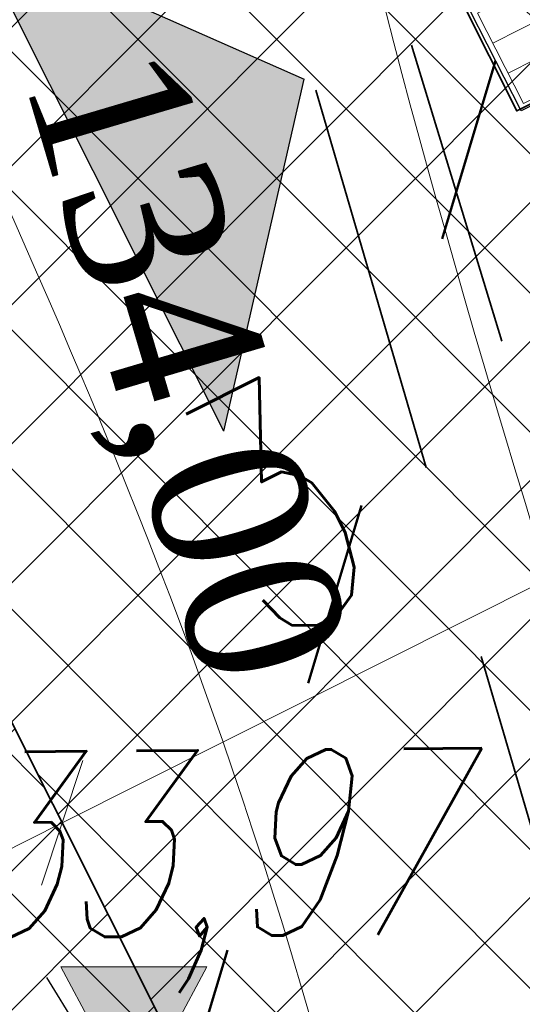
# Model space of a CAD drawing. Header units: metres. Extents: x 7472034 to 8439876, y 5890181 to 5961460.
# Tile 155 of 202: x 8439513.51 to 8439515.14, y 5890394.36 to 5890397.55. Entities that reach past the tile are written whole.
import ezdxf
from ezdxf import colors
from ezdxf.entities.mleader import LeaderData, LeaderLine
from ezdxf.math import Vec2, Vec3

# ---------------------------------------------------------------- set-up
doc = ezdxf.new("R2010")
doc.units = ezdxf.units.M
doc.header["$MEASUREMENT"] = 0
for name, pattern in [('$0$L218_500', [1, 0.5, -0.5]), ('ACAD_ISO03W100', [30, 12, -18]), ('CENTER', [2, 1.25, -0.25, 0.25, -0.25]), ('DASHDOTX2', [2, 1, -0.5, 0, -0.5]), ('DASHED', [19.049999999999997, 12.7, -6.349999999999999])]:
    doc.linetypes.add(name, pattern=pattern)
doc.layers.get('0').update_dxf_attribs({"linetype": 'CONTINUOUS', "lineweight": 5})
doc.layers.get('Defpoints').update_dxf_attribs({"linetype": 'CONTINUOUS'})
for name, color, linetype, lineweight in [('### Krawężnik', 6, 'CONTINUOUS', 35), ('### rzędne', 172, 'CONTINUOUS', 35), ('_a_widok', 7, 'CONTINUOUS', 5), ('_IS.KD.B.rura', 124, 'ACAD_ISO03W100', 50), ('_IS.KD.opis.2', 7, 'CONTINUOUS', 18), ('_IS_kd_krata', 114, 'CONTINUOUS', 30), ('a_opisy', 7, 'CONTINUOUS', 18), ('drzwi', 7, 'CONTINUOUS', 20), ('E_Kable_ziemia2', 10, 'DASHED', 35), ('E_Kanal_iskrob.', 10, 'DASHDOTX2', 35), ('KOLOR-OBIEKT', 21, 'CONTINUOUS', 13), ('ZAG-obrys 018 wymiary', 7, 'CONTINUOUS', 18), ('ZAG-OPIS_020', 7, 'CONTINUOUS', 25)]:
    doc.layers.add(name, color=color, linetype=linetype, lineweight=lineweight)
for name, color, linetype in [('100_rzut_wym_wew', 7, 'CONTINUOUS'), ('2D - Ogólne', 7, 'CONTINUOUS'), ('_IS.BLOK.KD.doziemne', 7, 'CONTINUOUS'), ('wypelnienia wielobokow', 7, 'CONTINUOUS'), ('Ściany grube', 51, 'CONTINUOUS')]:
    doc.layers.add(name, color=color, linetype=linetype)
doc.layers.add('_IS_NO', color=11, linetype='CONTINUOUS', lineweight=20, plot=False)
doc.styles.add('DIM', font='simplex.shx', dxfattribs={"width": 0.8})
doc.styles.add('RS', font='Romans.shx', dxfattribs={"width": 0.7})
doc.styles.add('style2', font='romans.shx', dxfattribs={"width": 0.7, "oblique": 15})
doc.styles.add('wojtek 1', font='times.ttf', dxfattribs={"height": 0.6})
doc.dimstyles.new('DIM-WEW_500', dxfattribs={"dimscale": 5, "dimtxt": 18, "dimasz": 10, "dimexe": 4, "dimexo": 8, "dimgap": 5, "dimtad": 1, "dimlfac": 0.01, "dimzin": 9, "dimdsep": 46, "dimtxsty": 'DIM', "dimblk": 'ARCHTICK', "dimcen": 5, "dimclrt": 112, "dimadec": 4, "dimazin": 2, "dimtfac": 4, "dimtmove": 0, "dimatfit": 3, "dimldrblk": 'ARCHTICK', "dimfxl": 0, "dimtolj": 1, "dimlwd": 13, "dimarcsym": 0})
pattern_1 = [(45, (967499.2092647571, -71042.97165620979), (-0.2245064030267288, 0.2245064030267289), []), (135, (967499.2092647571, -71042.97165620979), (-0.2245064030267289, -0.2245064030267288), [])]

# ---------------------------------------------------------------- blocks, each defined once
blk = doc.blocks.new('Symbol wejścia 13_5_2', base_point=(2588.78468453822, 2955.615666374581))
at = {"layer": 'wypelnienia wielobokow', "linetype": 'Continuous'}
blk.add_hatch(color=0, dxfattribs=at).paths.add_polyline_path([(2528.78468453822, 3005.069150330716), (2708.78468453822, 3005.069150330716), (2618.78468453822, 2930.888924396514)])
at = {"layer": '2D - Ogólne', "color": 0}
for p, q in [((2528.78468453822, 3005.069150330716), (2708.78468453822, 3005.069150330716)), ((2528.78468453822, 3005.069150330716), (2618.78468453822, 2930.888924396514)), ((2708.78468453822, 3005.069150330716), (2618.78468453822, 2930.888924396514))]:
    blk.add_line(p, q, dxfattribs=at)
blk = doc.blocks.new('A$C6A91272F')
at = {"layer": '2D - Ogólne', "color": 0, "rotation": 180}
blk.add_blockref('Symbol wejścia 13_5_2', (227.394294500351, -65.88296782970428), dxfattribs=at)
blk = doc.blocks.new('_Oblique')
at = {"color": 0, "linetype": 'ByBlock', "lineweight": -2}
blk.add_line((-0.5, -0.5), (0.5, 0.5), dxfattribs=at)
blk = doc.blocks.new('*D74')
at = {"layer": 'Defpoints', "color": 0, "linetype": 'Continuous', "lineweight": 60}
for p in [(8439513.6523426, 5890394.95090656), (8439515.034874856, 5890392.196414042, -6.635853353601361e-07), (8439505.357943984, 5890385.161581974, -6.635853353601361e-07)]:
    blk.add_point(p, dxfattribs=at)
at = {"layer": 'ZAG-obrys 018 wymiary', "color": 0, "linetype": 'Continuous', "lineweight": -2}
for p, q in [((8439514.67600672, 5890392.911406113), (8439513.472908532, 5890395.308402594)), ((8439504.999075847, 5890385.876574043), (8439502.92285878, 5890390.013131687))]:
    blk.add_line(p, q, dxfattribs=at)
at = {"layer": 'ZAG-obrys 018 wymiary', "color": 0, "linetype": 'Continuous', "lineweight": 13}
blk.add_line((8439503.102292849, 5890389.655635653), (8439513.6523426, 5890394.95090656), dxfattribs=at)
at = {"layer": 'ZAG-obrys 018 wymiary', "color": 0, "linetype": 'Continuous', "lineweight": 13, "xscale": 0.3, "yscale": 0.3, "zscale": 0.3}
for p, rotation in [((8439513.6523426, 5890394.95090656), 26.6529462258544), ((8439503.102292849, 5890389.655635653), 206.6529462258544)]:
    blk.add_blockref('_Oblique', p, dxfattribs=dict(at, rotation=rotation))
at = {"layer": 'ZAG-obrys 018 wymiary', "color": 112, "linetype": 'Continuous', "lineweight": 25, "insert": (8439507.694868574, 5890392.632072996), "char_height": 0.8, "attachment_point": 5, "rotation": 26.652946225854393, "style": 'RS'}
blk.add_mtext('\\A1;11.8', dxfattribs=at)
blk = doc.blocks.new('_ArchTick')
at = {"layer": '100_rzut_wym_wew', "color": 0, "linetype": 'Continuous', "const_width": 0.15}
blk.add_lwpolyline([(-0.5, -0.5), (0.5, 0.5)], dxfattribs=at)
blk = doc.blocks.new('*D64')
at = {"layer": 'Defpoints', "color": 0, "linetype": 'Continuous', "lineweight": 60}
for p in [(8439515.713674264, 5890397.527040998), (8439516.331695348, 5890396.295724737), (8439513.865617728, 5890394.525171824, -4.322717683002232e-06)]:
    blk.add_point(p, dxfattribs=at)
at = {"layer": 'ZAG-obrys 018 wymiary', "color": 0, "linetype": 'Continuous', "lineweight": -2}
for p, q in [((8439516.072542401, 5890396.812048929), (8439516.511129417, 5890395.938228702)), ((8439513.652015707, 5890394.950742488), (8439513.472581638, 5890395.308238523))]:
    blk.add_line(p, q, dxfattribs=at)
at = {"layer": 'ZAG-obrys 018 wymiary', "color": 0, "linetype": 'Continuous', "lineweight": 13}
blk.add_line((8439513.652015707, 5890394.950742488), (8439516.331695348, 5890396.295724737), dxfattribs=at)
at = {"layer": 'ZAG-obrys 018 wymiary', "color": 0, "linetype": 'Continuous', "lineweight": 13, "xscale": 0.3, "yscale": 0.3, "zscale": 0.3}
for p, rotation in [((8439516.331695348, 5890396.295724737), 26.65294622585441), ((8439513.652015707, 5890394.950742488), 206.6529462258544)]:
    blk.add_blockref('_Oblique', p, dxfattribs=dict(at, rotation=rotation))
at = {"layer": 'ZAG-obrys 018 wymiary', "color": 112, "linetype": 'Continuous', "lineweight": 25, "insert": (8439514.339103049, 5890395.96694083), "char_height": 0.8, "attachment_point": 5, "rotation": 26.65294622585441, "style": 'RS'}
blk.add_mtext('\\A1;3', dxfattribs=at)
blk = doc.blocks.new('*D48')
at = {"layer": 'Defpoints', "color": 0, "linetype": 'Continuous', "lineweight": 60}
for p in [(8439522.898040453, 5890403.794841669, 2.493151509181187e-06), (8439514.639453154, 5890399.659210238, 2.493151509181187e-06), (8439515.964052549, 5890397.0140713)]:
    blk.add_point(p, dxfattribs=at)
at = {"layer": 'ZAG-obrys 018 wymiary', "color": 0, "linetype": 'Continuous', "lineweight": -2}
for p, q in [((8439523.256250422, 5890403.079519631), (8439524.401744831, 5890400.792041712)), ((8439514.997663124, 5890398.9438882), (8439516.143157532, 5890396.656410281))]:
    blk.add_line(p, q, dxfattribs=at)
at = {"layer": 'ZAG-obrys 018 wymiary', "color": 0, "linetype": 'Continuous', "lineweight": 13}
blk.add_line((8439524.222639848, 5890401.149702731), (8439515.964052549, 5890397.0140713), dxfattribs=at)
at = {"layer": 'ZAG-obrys 018 wymiary', "color": 0, "linetype": 'Continuous', "lineweight": 13, "xscale": 0.3, "yscale": 0.3, "zscale": 0.3}
for p, rotation in [((8439524.222639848, 5890401.149702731), 26.6002161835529), ((8439515.964052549, 5890397.0140713), 206.6002161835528)]:
    blk.add_blockref('_Oblique', p, dxfattribs=dict(at, rotation=rotation))
at = {"layer": 'ZAG-obrys 018 wymiary', "color": 112, "linetype": 'Continuous', "lineweight": 25, "insert": (8439519.824688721, 5890399.618378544), "char_height": 0.8, "attachment_point": 5, "rotation": 26.60021618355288, "style": 'RS'}
blk.add_mtext('\\A1;9.24', dxfattribs=at)
blk = doc.blocks.new('Elektryk_v3')
at = {"layer": 'E_Kable_ziemia2', "color": 1, "ltscale": 0.1}
blk.add_lwpolyline([(8.019747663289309, -62.25693038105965), (5.782743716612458, -60.0360595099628), (1.545346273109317, -45.53679723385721)], dxfattribs=at)
at = {"layer": 'E_Kanal_iskrob.', "color": 1}
blk.add_lwpolyline([(7.679727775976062, -61.57290587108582), (6.106242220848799, -59.80782759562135), (1.753297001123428, -45.5471321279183)], dxfattribs=at)
blk = doc.blocks.new('*D47')
at = {"layer": 'Defpoints', "color": 0, "linetype": 'Continuous', "lineweight": 60}
for p in [(8439514.6432662, 5890399.651613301, 2.493151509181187e-06), (8439521.586031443, 5890388.545919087), (8439520.492828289, 5890387.997219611, 2.493151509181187e-06)]:
    blk.add_point(p, dxfattribs=at)
at = {"layer": 'ZAG-obrys 018 wymiary', "color": 0, "linetype": 'Continuous', "lineweight": -2}
for p, q in [((8439515.358258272, 5890400.010481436), (8439516.093965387, 5890400.379746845)), ((8439521.207820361, 5890388.356087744), (8439521.943527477, 5890388.725353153))]:
    blk.add_line(p, q, dxfattribs=at)
at = {"layer": 'ZAG-obrys 018 wymiary', "color": 0, "linetype": 'Continuous', "lineweight": 13}
blk.add_line((8439515.736469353, 5890400.200312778), (8439521.586031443, 5890388.545919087), dxfattribs=at)
at = {"layer": 'ZAG-obrys 018 wymiary', "color": 0, "linetype": 'Continuous', "lineweight": 13, "xscale": 0.3, "yscale": 0.3, "zscale": 0.3}
for p, rotation in [((8439515.736469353, 5890400.200312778), 116.6529459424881), ((8439521.586031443, 5890388.545919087), 296.6529459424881)]:
    blk.add_blockref('_Oblique', p, dxfattribs=dict(at, rotation=rotation))
at = {"layer": 'ZAG-obrys 018 wymiary', "color": 112, "linetype": 'Continuous', "lineweight": 25, "insert": (8439518.65365667, 5890395.725783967), "char_height": 0.8, "attachment_point": 5, "rotation": 296.65294594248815, "style": 'RS'}
blk.add_mtext('\\A1;13.04', dxfattribs=at)
blk = doc.blocks.new('*D115')
at = {"layer": 'Defpoints', "color": 0, "linetype": 'Continuous', "lineweight": 60}
for p in [(8439515.00166768, 5890398.937550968, 2.493151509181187e-06), (8439502.141904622, 5890394.942369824), (8439503.079105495, 5890393.045836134)]:
    blk.add_point(p, dxfattribs=at)
at = {"layer": 'ZAG-obrys 018 wymiary', "color": 0, "linetype": 'Continuous', "lineweight": -2}
for p, q in [((8439514.647248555, 5890399.654758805), (8439513.887257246, 5890401.192688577)), ((8439502.72468637, 5890393.763043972), (8439501.96469506, 5890395.300973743))]:
    blk.add_line(p, q, dxfattribs=at)
at = {"layer": 'ZAG-obrys 018 wymiary', "color": 0, "linetype": 'Continuous', "lineweight": 13}
blk.add_line((8439514.064466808, 5890400.834084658), (8439502.141904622, 5890394.942369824), dxfattribs=at)
at = {"layer": 'ZAG-obrys 018 wymiary', "color": 0, "linetype": 'Continuous', "lineweight": 13, "xscale": 0.3, "yscale": 0.3, "zscale": 0.3}
for p, rotation in [((8439514.064466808, 5890400.834084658), 26.29697803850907), ((8439502.141904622, 5890394.942369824), 206.296978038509)]:
    blk.add_blockref('_Oblique', p, dxfattribs=dict(at, rotation=rotation))
at = {"layer": 'ZAG-obrys 018 wymiary', "color": 112, "linetype": 'Continuous', "lineweight": 25, "insert": (8439507.07263276, 5890398.048225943), "char_height": 0.8, "attachment_point": 5, "rotation": 26.29697803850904, "style": 'RS'}
blk.add_mtext('\\A1;13.3', dxfattribs=at)
blk = doc.blocks.new('*D139')
at = {"layer": 'Defpoints', "color": 0, "linetype": 'Continuous', "lineweight": 60}
for p in [(8439514.918569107, 5890399.101687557), (8439515.054533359, 5890398.834549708, 2.493151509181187e-06), (8439502.358623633, 5890392.372755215)]:
    blk.add_point(p, dxfattribs=at)
at = {"layer": 'ZAG-obrys 018 wymiary', "color": 0, "linetype": 'Continuous', "lineweight": -2}
for p, q in [((8439514.918569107, 5890399.101687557), (8439514.737131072, 5890399.458170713)), ((8439502.22265938, 5890392.639893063), (8439502.041221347, 5890392.996376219))]:
    blk.add_line(p, q, dxfattribs=at)
at = {"layer": 'ZAG-obrys 018 wymiary', "color": 0, "linetype": 'Continuous', "lineweight": 13}
blk.add_line((8439502.22265938, 5890392.639893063), (8439514.918569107, 5890399.101687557), dxfattribs=at)
at = {"layer": 'ZAG-obrys 018 wymiary', "color": 0, "linetype": 'Continuous', "lineweight": 13, "xscale": 0.3, "yscale": 0.3, "zscale": 0.3}
for p, rotation in [((8439514.918569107, 5890399.101687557), 26.97457578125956), ((8439502.22265938, 5890392.639893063), 206.9745757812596)]:
    blk.add_blockref('_Oblique', p, dxfattribs=dict(at, rotation=rotation))
at = {"layer": 'ZAG-obrys 018 wymiary', "color": 112, "linetype": 'Continuous', "lineweight": 25, "insert": (8439508.298457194, 5890396.405515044), "char_height": 0.8, "attachment_point": 5, "rotation": 26.974575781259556, "style": 'RS'}
blk.add_mtext('\\A1;14.25', dxfattribs=at)
blk = doc.blocks.new('A$C1D2679FE')
at = {"layer": 'KOLOR-OBIEKT', "lineweight": 9, "ltscale": 200}
h = blk.add_hatch(dxfattribs=at)
h.set_pattern_fill('ANSI37', color=253, scale=0.1, angle=16)
h.set_pattern_definition([(61, (-7471780.020262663, -5961378.212846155), (-0.2776917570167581, 0.153927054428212), []), (151, (-7471780.020262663, -5961378.212846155), (-0.153927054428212, -0.2776917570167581), [])])
edge = h.paths.add_edge_path()
edge.add_line((196.975401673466, 33.54016214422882), (192.3495923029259, 34.13512154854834))
edge.add_line((192.3495923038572, 34.13512154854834), (187.7176397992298, 34.7308710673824))
edge.add_line((187.7176398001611, 34.7308710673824), (178.5077782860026, 36.15998750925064))
edge.add_line((178.5077782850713, 36.15998750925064), (176.6601969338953, 36.5026140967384))
edge.add_arc((181.3685569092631, 38.18527459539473), 5.000000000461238, 199.6657310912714, 261.1796204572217)
edge.add_line((180.6018702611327, 33.24440507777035), (187.358021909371, 32.19603671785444))
edge.add_line((187.3580219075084, 32.19603671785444), (192.0230219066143, 31.59603671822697))
edge.add_line((192.0230219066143, 31.59603671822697), (196.6880219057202, 30.9960367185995))
edge.add_line((196.6880219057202, 30.9960367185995), (201.9780219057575, 30.48103671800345))
edge.add_line((201.9780219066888, 30.48103671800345), (207.2680219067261, 29.96603671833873))
edge.add_line((207.2680219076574, 29.96603671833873), (216.468021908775, 29.35603671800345))
edge.add_line((216.4680219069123, 29.35603671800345), (221.8830219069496, 29.11103671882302))
edge.add_line((221.8830219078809, 29.11103671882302), (227.2980219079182, 28.86603671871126))
edge.add_line((227.2980219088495, 28.86603671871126), (233.718021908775, 28.60103671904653))
edge.add_line((233.7180219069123, 28.60103671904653), (240.1380219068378, 28.33603671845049))
edge.add_line((240.1380219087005, 28.33603671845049), (245.3280219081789, 28.076036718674))
edge.add_line((245.3280219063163, 28.076036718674), (246.1380219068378, 28.00603671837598))
edge.add_line((246.1380219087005, 28.00603671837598), (248.4280219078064, 27.98603671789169))
edge.add_line((248.4280219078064, 27.98603671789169), (251.4080219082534, 28.33603671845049))
edge.add_line((251.4080219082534, 28.33603671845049), (255.3380219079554, 29.13603671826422))
edge.add_line((255.3380219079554, 29.13603671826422), (258.1480219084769, 30.35603671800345))
edge.add_line((258.1480219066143, 30.35603671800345), (260.6280219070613, 32.076036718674))
edge.add_line((260.6280219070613, 32.076036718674), (262.7080219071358, 34.29603671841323))
edge.add_line((262.7080219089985, 34.29603671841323), (264.3880219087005, 36.826036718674))
edge.add_line((264.3880219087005, 36.826036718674), (265.608021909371, 39.59603671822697))
edge.add_line((265.6080219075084, 39.59603671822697), (266.4080219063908, 42.53603671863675))
edge.add_line((266.4080219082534, 42.53603671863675), (266.6380219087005, 45.60603671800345))
edge.add_line((266.6380219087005, 45.60603671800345), (266.3380219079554, 48.59603671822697))
edge.add_line((266.3380219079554, 48.59603671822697), (265.628021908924, 51.53603671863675))
edge.add_line((265.6280219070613, 51.53603671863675), (264.5280219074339, 54.28603671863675))
edge.add_line((264.5280219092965, 54.28603671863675), (263.3880219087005, 57.11603671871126))
edge.add_line((263.3880219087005, 57.11603671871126), (262.5430219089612, 59.47103671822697))
edge.add_line((262.5430219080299, 59.47103671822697), (261.6980219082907, 61.826036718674))
edge.add_line((261.6980219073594, 61.826036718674), (260.5980219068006, 65.15103671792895))
edge.add_line((260.5980219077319, 65.15103671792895), (259.4980219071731, 68.47603671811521))
edge.add_line((259.4980219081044, 68.47603671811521), (257.3916487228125, 67.77919145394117))
edge.add_line((257.3916487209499, 67.77919145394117), (258.1675714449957, 64.34697791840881))
edge.add_line((258.167571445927, 64.34697791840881), (259.2776264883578, 60.99158426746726))
edge.add_line((259.2776264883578, 60.99158426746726), (260.1334384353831, 58.60645156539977))
edge.add_line((260.1334384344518, 58.60645156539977), (260.9950570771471, 56.20513570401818))
edge.add_line((260.9950570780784, 56.20513570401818), (262.1522789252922, 53.33238322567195))
edge.add_line((262.1522789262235, 53.33238322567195), (263.1827648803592, 50.75616833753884))
edge.add_line((263.1827648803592, 50.75616833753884), (263.8083402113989, 48.16575780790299))
edge.add_line((263.8083402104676, 48.16575780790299), (264.0684198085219, 45.57363114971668))
edge.add_line((264.0684198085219, 45.57363114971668), (263.8734869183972, 42.97170083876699))
edge.add_line((263.8734869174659, 42.97170083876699), (263.1880731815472, 40.45280535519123))
edge.add_line((263.1880731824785, 40.45280535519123), (262.1337886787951, 38.05906103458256))
edge.add_line((262.1337886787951, 38.05906103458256), (260.6936748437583, 35.89031817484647))
edge.add_line((260.6936748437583, 35.89031817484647), (258.9457271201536, 34.02472012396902))
edge.add_line((258.9457271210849, 34.02472012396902), (256.8967191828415, 32.60363397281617))
edge.add_line((256.8967191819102, 32.60363397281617), (254.5645412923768, 31.59108698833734))
edge.add_line((254.5645412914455, 31.59108698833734), (251.0026761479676, 30.86602538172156))
edge.add_line((251.0026761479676, 30.86602538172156), (248.2893446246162, 30.54734550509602))
edge.add_line((248.2893446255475, 30.54734550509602), (246.2595893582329, 30.56507262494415))
edge.add_line((246.2595893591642, 30.56507262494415), (245.5023283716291, 30.63051493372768))
edge.add_line((245.5023283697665, 30.63051493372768), (240.2548571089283, 30.89339403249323))
edge.add_line((240.2548571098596, 30.89339403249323), (233.8236017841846, 31.1588586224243))
edge.add_line((233.8236017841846, 31.1588586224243), (227.4086662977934, 31.42364957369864))
edge.add_line((227.4086662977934, 31.42364957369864), (221.9987299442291, 31.66842047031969))
edge.add_line((221.9987299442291, 31.66842047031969), (217.4544723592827, 31.90290945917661))
edge.add_line((217.4544723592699, 31.90290945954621), (217.0910134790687, 31.92589690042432))
edge.add_line((217.0910134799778, 31.92589689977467), (214.8768218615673, 32.06593639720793))
edge.add_line((214.876821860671, 32.06593639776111), (207.0033997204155, 32.56390146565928))
edge.add_line((207.0033997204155, 32.56390146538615), (202.2260741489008, 33.02899081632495))
edge.add_line((202.2260741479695, 33.02899081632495), (196.975401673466, 33.54016214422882))
blk = doc.blocks.new('23123')
at = {"layer": 'a_opisy', "linetype": '$0$L218_500'}
blk.add_hatch(color=250, dxfattribs=at).paths.add_polyline_path([(8443019.232991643, 5888878.045012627), (8443018.761079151, 5888878.045012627), (8443018.28916666, 5888878.045012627), (8443018.761079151, 5888877.16129482)])
at = {"layer": 'a_opisy', "color": 250, "linetype": 'CENTER'}
for points in [[(8443018.28916666, 5888878.045012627), (8443018.761079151, 5888878.045012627)], [(8443019.232991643, 5888878.045012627), (8443018.761079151, 5888877.16129482), (8443018.28916666, 5888878.045012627)], [(8443018.28916666, 5888878.045012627), (8443018.761079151, 5888877.16129482), (8443019.232991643, 5888878.045012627)], [(8443019.232991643, 5888878.045012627), (8443018.761079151, 5888878.045012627)]]:
    blk.add_lwpolyline(points, dxfattribs=at)
blk = doc.blocks.new('A$C2C426404')
at = {"layer": '_IS_NO'}
for points, knots in [([(79.78853077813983, 19.36674957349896), (76.35759393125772, 21.05647175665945), (73.54314721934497, 23.24973176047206), (68.81112178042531, 29.5542766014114), (62.94352867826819, 33.40072623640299), (60.85999413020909, 35.33807434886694), (60.85999381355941, 35.3380749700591)], [0, 0, 0, 0, 2.176379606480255, 10.04614516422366, 21.98881238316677, 21.98881468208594, 21.98881468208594, 21.98881468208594, 21.98881468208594]), ([(50.6228041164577, 30.56321178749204, 1.829566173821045e-06), (53.11749188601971, 30.21319374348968), (56.38514522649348, 30.67444155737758), (60.99540497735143, 30.04553546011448), (68.19327101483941, 22.54355850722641, -2.469325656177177e-08), (70.8769634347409, 19.46133922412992, 5.150448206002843e-09), (74.71212187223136, 14.31917844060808, -1.219795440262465e-09), (78.88802252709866, 13.86142715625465), (82.75564656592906, 12.70757211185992)], [0, 0, 0, 0, 7.578698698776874, 9.67195365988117, 16.27655537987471, 24.33370670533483, 30.35915105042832, 36.79354326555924, 36.79354326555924, 36.79354326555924, 36.79354326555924])]:
    blk.add_open_spline(points, degree=3, knots=knots, dxfattribs=at)
at = {"layer": '_IS_NO', "ltscale": 0.1}
blk.add_open_spline([(81.48853297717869, 15.975331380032), (78.87586907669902, 16.84686399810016), (76.26450027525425, 17.78992713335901), (72.03847445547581, 21.67736706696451), (65.0990158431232, 30.09408769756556), (58.79946133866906, 33.34467344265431), (58.26247850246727, 34.11525447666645)], degree=3, knots=[0, 0, 0, 0, 1.278992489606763, 7.78914044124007, 15.74750070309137, 27.64022902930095, 27.64022902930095, 27.64022902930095, 27.64022902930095], dxfattribs=at)
at = {"layer": '_IS_NO'}
blk.add_open_spline([(78.3531505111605, 22.2925555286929), (78.74320633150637, 24.42176202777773, 2.493151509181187e-06), (74.90350782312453, 33.04146458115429, 2.493151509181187e-06), (75.79141489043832, 33.98871202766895, 2.493151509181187e-06)], degree=3, dxfattribs=at)
at = {"layer": '_IS_NO', "ltscale": 0.1}
for points in [[(76.1417944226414, 26.61248293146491, 6.635853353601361e-07), (75.61527407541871, 29.49950746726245, 3.156736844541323e-06), (74.77707656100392, 30.88630800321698, 3.156736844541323e-06), (73.96841223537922, 32.79458592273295)], [(71.57573245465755, 28.9481848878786), (73.09498849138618, 27.43798242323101), (74.83572548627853, 25.12005668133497), (77.25374373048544, 24.38107688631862)]]:
    blk.add_open_spline(points, degree=3, dxfattribs=at)
at = {"layer": '_IS_kd_krata', "color": 0, "lineweight": 25, "xscale": 0.5, "yscale": 0.5, "zscale": 0.5}
blk.add_blockref('23123', (-4221434.230567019, -2944410.42053368, 6.635853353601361e-07), dxfattribs=at)
at = {"layer": '### rzędne', "color": 0, "linetype": 'CENTER', "lineweight": 25, "insert": (74.18734774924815, 29.29215962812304, 6.635853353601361e-07), "char_height": 0.6, "attachment_point": 1, "rotation": 0.43190741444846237, "style": 'style2'}
blk.add_mtext('133,97', dxfattribs=at)
at = {"layer": '_IS_NO', "insert": (75.27208391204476, 31.61419043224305, -2.007742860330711e-06), "char_height": 0.5, "attachment_point": 1, "rotation": 286.4917084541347, "style": 'wojtek 1'}
blk.add_mtext('134,00', dxfattribs=at)
blk = doc.blocks.new('A$C1E3701F3')
at = {"layer": 'Ściany grube', "linetype": 'ByBlock', "lineweight": 9, "ltscale": 15, "elevation": -3.258664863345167e-10}
blk.add_lwpolyline([(236.0004967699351, 159.0851341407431), (136.0004967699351, 159.0851341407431), (136.0004967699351, -0.0001877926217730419), (236.0004967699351, -0.0001877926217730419)], close=True, dxfattribs=at)
blk = doc.blocks.new('WPUST_UL')
for points in [[(0, 0.5000000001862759), (0, -0.5000000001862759)], [(0, 0.5000000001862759), (0.5999999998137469, 0.5000000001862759)], [(0.5999999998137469, 0.5000000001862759), (0.5999999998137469, -0.5000000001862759)], [(0, -0.5000000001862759), (0.5999999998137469, -0.5000000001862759)]]:
    blk.add_lwpolyline(points)
at = {"lineweight": 0}
for points in [[(0, 0.4500000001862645), (0.5499999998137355, 0.4500000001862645)], [(0.5499999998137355, 0.4500000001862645), (0.5499999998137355, -0.4500000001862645)], [(0, 0.150000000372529), (0.5499999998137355, 0.150000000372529)], [(0, -0.150000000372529), (0.5499999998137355, -0.150000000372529)], [(0, -0.4500000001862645), (0.5499999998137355, -0.4500000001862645)]]:
    blk.add_lwpolyline(points, dxfattribs=at)
blk = doc.blocks.new('JPII.KD_aktualizacja rzędnych_20.12.2024')
at = {"layer": '_IS.KD.B.rura', "ltscale": 0.05}
blk.add_line((8438655.431524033, 5890693.219366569, 2.139065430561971e-06), (8438654.442301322, 5890689.938809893), dxfattribs=at)
at = {"layer": '_IS.KD.opis.2', "color": 0}
ml = blk.add_multileader_mtext('Standard', dxfattribs=at)
ml.set_content('\\A1;{\\C134;W10\\H0.7x;\\C256;\\S133,97/131,77;}', style='RS')
ml.set_leader_properties()
ml.build(insert=Vec2(0, 0))
ml.multileader.update_dxf_attribs({"text_left_attachment_type": 2, "text_right_attachment_type": 2, "dogleg_length": 0.2, "arrow_head_size": 0.25})
ctx = ml.context
ctx.base_point, ctx.char_height, ctx.arrow_head_size, ctx.landing_gap_size, ctx.plane_origin = Vec3(8438648.612663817, 5890692.262542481, -5.023955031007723e-07), 0.75, 0.25, 0.3, Vec3(8438609.54343383, 5890673.872128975, -5.023955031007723e-07)
ctx.left_attachment, ctx.right_attachment, ctx.text_align_type = 2, 2, 1
notes = []
notes.append((ctx, [(1, (1, 1, 0), (8438652.730163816, 5890692.262542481, -5.023955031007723e-07), (-1, 0), 0.2, [(3, [(8438654.377796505, 5890689.621593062, -5.023955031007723e-07)], 0, [])])]))
ctx.mtext.insert, ctx.mtext.width, ctx.mtext.alignment, ctx.mtext.flow_direction = Vec3(8438650.571413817, 5890692.975042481, -5.023955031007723e-07), 9.890472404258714, 2, 5
for ctx, leaders in notes:
    for number, flags, end, landing, length, lines in leaders:
        leader = LeaderData()
        leader.index, (leader.has_last_leader_line, leader.has_dogleg_vector, leader.attachment_direction) = number, flags
        leader.last_leader_point, leader.dogleg_vector, leader.dogleg_length = Vec3(end), Vec3(landing), length
        for number, points, colour, breaks in lines:
            line = LeaderLine()
            line.index, line.vertices, line.color, line.breaks = number, Vec3.list(points), colors.encode_raw_color(colour), breaks
            leader.lines.append(line)
        ctx.leaders.append(leader)

msp = doc.modelspace()

# ---------------------------------------------------------------- hatches: boundary and pattern name
at = {"layer": 'KOLOR-OBIEKT', "lineweight": 9}
h = msp.add_hatch(dxfattribs=at)
h.set_pattern_fill('ANSI37', color=73, scale=0.1)
h.set_pattern_definition(pattern_1)
edge = h.paths.add_edge_path()
edge.add_arc((8439443.60123986, 5890379.17988472), 6.652831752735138, 296.7043321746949, 335.0331150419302)
edge.add_arc((8439476.194075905, 5890367.917634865), 27.87464989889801, 155.1393615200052, 162.3446315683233, ccw=False)
edge.add_arc((8439457.399943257, 5890376.211109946), 7.345078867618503, 127.98309878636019, 152.2023641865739, ccw=False)
edge.add_arc((8439457.741930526, 5890376.488713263), 7.349948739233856, 107.1989600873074, 131.4182254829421, ccw=False)
edge.add_line((8439455.568618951, 5890383.509999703), (8439473.898437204, 5890392.710084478))
edge.add_arc((8439481.742870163, 5890376.384611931), 18.11232128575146, 99.26977735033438, 115.6644084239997, ccw=False)
edge.add_line((8439478.825278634, 5890394.260401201), (8439481.377171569, 5890394.321440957))
edge.add_arc((8439482.909595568, 5890377.390082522), 17.00056533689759, 88.22393661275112, 95.17163768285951, ccw=False)
edge.add_arc((8439482.561499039, 5890405.235869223), 10.88860248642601, 274.6092070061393, 298.9976789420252)
edge.add_arc((8443006.923870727, 5883371.657126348), 7856.29059094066, 116.59181359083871, 116.61107962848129, ccw=False)
edge.add_arc((8439465.895823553, 5890431.340313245), 42.15757971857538, 305.2087751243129, 306.7865132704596)
edge.add_arc((8439488.80074795, 5890400.283338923), 3.577668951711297, 310.8590814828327, 340.7280968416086)
edge.add_line((8439492.177934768, 5890399.102523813), (8439493.275267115, 5890403.980640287))
edge.add_line((8439493.275267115, 5890403.980640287), (8439502.266345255, 5890408.28072203))
edge.add_line((8439502.266345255, 5890408.28072203), (8439504.844191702, 5890407.694009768))
edge.add_line((8439504.844191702, 5890407.694009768), (8439506.125281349, 5890405.329609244))
edge.add_arc((8439507.019670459, 5890405.776898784), 0.9999999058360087, 206.5699188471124, 283.6833393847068)
edge.add_line((8439507.256226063, 5890404.805280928), (8439511.624560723, 5890406.970734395))
edge.add_line((8439511.624560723, 5890406.970734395), (8439511.39896348, 5890407.420225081))
edge.add_line((8439511.39896348, 5890407.420225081), (8439510.561982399, 5890407.017405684))
edge.add_line((8439510.561982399, 5890407.017405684), (8439509.330427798, 5890409.481424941))
edge.add_line((8439509.330427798, 5890409.481424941), (8439512.635426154, 5890411.138401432))
edge.add_line((8439512.635426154, 5890411.138401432), (8439512.638568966, 5890411.136467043))
edge.add_line((8439512.638568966, 5890411.136467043), (8439515.998443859, 5890412.829496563))
edge.add_line((8439515.998443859, 5890412.829496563), (8439517.239018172, 5890410.325621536))
edge.add_line((8439517.239018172, 5890410.325621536), (8439513.919446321, 5890408.633274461))
edge.add_line((8439513.919446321, 5890408.633274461), (8439514.091312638, 5890408.235941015))
edge.add_line((8439514.091312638, 5890408.235941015), (8439518.839102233, 5890410.604261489))
edge.add_line((8439518.839102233, 5890410.604261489), (8439518.585943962, 5890412.843737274))
edge.add_line((8439518.585943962, 5890412.843737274), (8439518.274555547, 5890413.628049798))
edge.add_line((8439518.274555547, 5890413.628049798), (8439517.839658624, 5890414.494365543))
edge.add_line((8439517.839658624, 5890414.494365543), (8439524.310164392, 5890417.742607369))
edge.add_line((8439524.310164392, 5890417.742607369), (8439525.122207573, 5890416.124990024))
edge.add_line((8439525.122207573, 5890416.124990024), (8439526.840645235, 5890414.670893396))
edge.add_line((8439526.840645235, 5890414.670893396), (8439527.244697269, 5890414.489695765))
edge.add_arc((8439552.769967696, 5890317.570311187), 100.2242811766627, 102.79246926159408, 104.75471345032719, ccw=False)
edge.add_arc((8439529.321881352, 5890420.105147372), 4.960037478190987, 284.6730648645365, 320.3902958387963)
edge.add_arc((8435016.013859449, 5889290.11735932), 4655.555010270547, 14.00691021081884, 14.04831962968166)
edge.add_line((8439532.327549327, 5890420.207226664), (8439525.877549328, 5890423.127226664))
edge.add_line((8439525.877549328, 5890423.127226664), (8439431.028022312, 5890376.803268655))
edge.add_line((8439431.028022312, 5890376.803268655), (8439435.479127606, 5890375.417226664))
edge.add_line((8439435.479127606, 5890375.417226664), (8439446.590932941, 5890373.236661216))
edge = h.paths.add_edge_path()
edge.add_arc((8439530.228804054, 5890405.916425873), 3.001836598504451, 99.44813666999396, 208.2631515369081)
edge.add_line((8439527.5848402, 5890404.494990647), (8439533.209264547, 5890393.206690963))
edge.add_line((8439533.209264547, 5890393.206690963), (8439519.17443581, 5890386.185049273))
edge.add_line((8439519.17443581, 5890386.185049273), (8439523.57812012, 5890377.411604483))
edge.add_line((8439523.57812012, 5890377.411604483), (8439517.455507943, 5890374.324033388))
edge.add_line((8439517.455507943, 5890374.324033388), (8439517.445860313, 5890374.319191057))
edge.add_line((8439517.445860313, 5890374.319191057), (8439517.33905848, 5890374.265585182))
edge.add_line((8439517.33905848, 5890374.265585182), (8439516.815779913, 5890375.308140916))
edge.add_line((8439516.815779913, 5890375.308140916), (8439511.370501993, 5890372.574998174))
edge.add_line((8439511.370501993, 5890372.574998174), (8439511.888417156, 5890371.529804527))
edge.add_line((8439511.888417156, 5890371.529804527), (8439506.425671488, 5890368.787948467))
edge.add_line((8439506.425671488, 5890368.787948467), (8439505.890341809, 5890369.841556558))
edge.add_line((8439505.890341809, 5890369.841556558), (8439505.8884594, 5890369.869391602))
edge.add_line((8439505.8884594, 5890369.869391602), (8439500.283276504, 5890366.97762632))
edge.add_line((8439500.283276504, 5890366.97762632), (8439519.478066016, 5890366.160130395))
edge.add_line((8439519.478066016, 5890366.160130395), (8439542.767549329, 5890378.417226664))
edge.add_line((8439542.767549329, 5890378.417226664), (8439538.675788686, 5890394.802262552))
edge.add_line((8439538.675788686, 5890394.802262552), (8439537.066416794, 5890401.238139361))
edge.add_line((8439537.066416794, 5890401.238139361), (8439535.557306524, 5890407.69906358))
edge.add_arc((8439531.145391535, 5890400.872499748), 8.128158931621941, 57.12596579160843, 99.98506404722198)
edge = h.paths.add_edge_path()
edge.add_line((8439470.194509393, 5890384.137651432), (8439461.355169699, 5890379.697090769))
edge.add_line((8439461.355169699, 5890379.697090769), (8439460.080861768, 5890379.068371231))
edge.add_line((8439460.080861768, 5890379.068371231), (8439457.869254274, 5890377.642639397))
edge.add_arc((8439460.609507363, 5890373.444653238), 5.013190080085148, 123.1346622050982, 204.022759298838)
edge.add_line((8439456.030540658, 5890371.403786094), (8439459.447549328, 5890370.707226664))
edge.add_line((8439459.447549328, 5890370.707226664), (8439480.497107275, 5890367.736747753))
edge.add_line((8439480.497107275, 5890367.736747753), (8439497.963342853, 5890367.082590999))
edge.add_line((8439497.963342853, 5890367.082590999), (8439496.62020549, 5890369.722641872))
edge.add_line((8439496.62020549, 5890369.722641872), (8439494.91788047, 5890373.087302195))
edge.add_arc((8439489.468037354, 5890366.363615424), 8.654984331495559, 50.97371617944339, 58.22889977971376)
edge.add_line((8439494.025120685, 5890373.721722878), (8439490.036071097, 5890376.575637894))
edge.add_line((8439490.036071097, 5890376.575637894), (8439489.954459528, 5890375.592465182))
edge.add_line((8439489.954459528, 5890375.592465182), (8439490.917133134, 5890375.538648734))
edge.add_line((8439490.917133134, 5890375.538648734), (8439490.678913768, 5890371.956837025))
edge.add_line((8439490.678913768, 5890371.956837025), (8439482.55041443, 5890372.440399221))
edge.add_line((8439482.55041443, 5890372.440399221), (8439482.851718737, 5890376.020734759))
edge.add_line((8439482.851718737, 5890376.020734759), (8439487.354100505, 5890375.749064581))
edge.add_line((8439487.354100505, 5890375.749064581), (8439487.521080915, 5890378.34061919))
edge.add_line((8439487.521080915, 5890378.34061919), (8439481.803471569, 5890382.401025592))
edge.add_arc((8439487.942466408, 5890392.088814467), 11.46911116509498, 231.6002274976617, 237.6382272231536, ccw=False)
edge.add_line((8439480.818489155, 5890383.100518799), (8439480.351152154, 5890383.41057529))
edge.add_line((8439480.351152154, 5890383.41057529), (8439479.210044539, 5890382.939428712))
edge.add_line((8439479.210044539, 5890382.939428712), (8439480.412913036, 5890383.399613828))
edge.add_arc((8439474.682487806, 5890375.167564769), 10.03017472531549, 55.15777404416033, 116.5800473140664)
h.paths.add_polyline_path([(8439461.898919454, 5890370.792156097), (8439462.257176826, 5890373.552492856)], flags=16)
h = msp.add_hatch(dxfattribs=at)
h.set_pattern_fill('ANSI37', color=253, scale=0.1)
h.set_pattern_definition(pattern_1)
edge = h.paths.add_edge_path()
edge.add_arc((8439529.163071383, 5890420.279666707), 5.193757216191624, 276.50229096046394, 320.0240354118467, ccw=False)
edge.add_line((8439529.751227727, 5890415.119319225), (8439525.812744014, 5890414.153171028))
edge.add_line((8439525.812744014, 5890414.153171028), (8439519.208160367, 5890410.804184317))
edge.add_line((8439519.208160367, 5890410.804184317), (8439517.988028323, 5890410.126512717))
edge.add_line((8439517.988028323, 5890410.126512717), (8439514.091312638, 5890408.235941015))
edge.add_line((8439514.091312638, 5890408.235941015), (8439511.613697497, 5890406.992378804))
edge.add_line((8439511.613697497, 5890406.992378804), (8439509.258949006, 5890405.810485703))
edge.add_line((8439509.258949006, 5890405.810485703), (8439507.371756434, 5890404.83508177))
edge.add_arc((8439506.940777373, 5890405.737469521), 1.000023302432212, 206.5712342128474, 295.5290722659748, ccw=False)
edge.add_line((8439506.046377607, 5890405.290148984), (8439504.844186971, 5890407.693988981))
edge.add_line((8439504.844186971, 5890407.693988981), (8439502.261629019, 5890408.281795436))
edge.add_line((8439502.261629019, 5890408.281795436), (8439499.350132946, 5890407.011538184))
edge.add_line((8439499.350132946, 5890407.011538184), (8439493.30510976, 5890403.995621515))
edge.add_line((8439493.30510976, 5890403.995621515), (8439492.177918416, 5890399.102451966))
edge.add_arc((8439488.801253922, 5890400.282879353), 3.577047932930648, 293.05521913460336, 340.73119789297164, ccw=False)
edge.add_line((8439490.202090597, 5890396.991537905), (8439487.801423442, 5890395.78932472))
edge.add_arc((8439482.51122255, 5890404.317896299), 10.03607286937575, 278.1216072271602, 301.8109775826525, ccw=False)
edge.add_line((8439483.9290645, 5890394.382480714), (8439478.825278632, 5890394.260401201))
edge.add_arc((8439481.742870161, 5890376.384611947), 18.11232126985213, 99.26977735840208, 115.6644084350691)
edge.add_line((8439473.898437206, 5890392.710084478), (8439455.537130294, 5890383.494194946))
edge.add_arc((8439458.368862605, 5890375.380272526), 8.593860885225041, 109.2388197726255, 150.5606865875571)
edge.add_line((8439450.884668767, 5890379.604167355), (8439456.921008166, 5890377.849276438))
edge.add_line((8439456.921008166, 5890377.849276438), (8439458.055979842, 5890377.519316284))
edge.add_arc((8439462.056345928, 5890374.376166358), 5.087466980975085, 112.4172144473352, 141.842727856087, ccw=False)
edge.add_line((8439460.116249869, 5890379.079181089), (8439470.201913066, 5890384.141371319))
edge.add_arc((8439474.670732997, 5890375.058466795), 10.12272227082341, 52.60385305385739, 116.19734301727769, ccw=False)
edge.add_line((8439480.818489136, 5890383.100518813), (8439494.035062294, 5890373.735722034))
edge.add_arc((8439499.404929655, 5890380.165137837), 8.376924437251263, 230.1312663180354, 239.1071883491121)
edge.add_arc((8439492.046879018, 5890368.073539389), 5.778072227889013, 28.405105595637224, 58.05675779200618, ccw=False)
edge.add_line((8439497.129307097, 5890370.822183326), (8439498.920012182, 5890367.249241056))
edge.add_line((8439498.920012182, 5890367.249241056), (8439502.137476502, 5890368.864147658))
edge.add_line((8439502.137476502, 5890368.864147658), (8439500.881438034, 5890371.366619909))
edge.add_arc((8439501.41146424, 5890371.651481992), 0.6017260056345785, 32.69127385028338, 208.2557647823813, ccw=False)
edge.add_line((8439501.917872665, 5890371.97648152), (8439503.213570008, 5890369.395299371))
edge.add_line((8439503.213570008, 5890369.395299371), (8439521.788261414, 5890378.745992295))
edge.add_line((8439521.788261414, 5890378.745992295), (8439512.863585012, 5890396.520876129))
edge.add_arc((8439515.497668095, 5890397.863594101), 2.956566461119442, 115.92003145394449, 207.0101116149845, ccw=False)
edge.add_line((8439514.20530482, 5890400.522744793), (8439524.043376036, 5890405.489377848))
edge.add_line((8439524.043376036, 5890405.489377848), (8439526.586557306, 5890407.103247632))
edge.add_line((8439526.586557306, 5890407.103247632), (8439529.129738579, 5890408.717117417))
edge.add_arc((8439531.212438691, 5890401.016589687), 7.97720296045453, 58.08019787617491, 105.13424418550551, ccw=False)
edge.add_line((8439535.43023892, 5890407.787551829), (8439533.14312037, 5890416.942853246))
edge = h.paths.add_edge_path(flags=16)
edge.add_line((8439502.061371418, 5890393.458260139), (8439496.04637926, 5890390.43770596))
edge.add_arc((8439496.464019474, 5890389.751908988), 0.8029575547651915, 121.3407965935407, 301.694103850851)
edge.add_line((8439496.8858806, 5890389.068700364), (8439502.900872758, 5890392.089254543))
edge.add_arc((8439502.27990767, 5890392.650368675), 0.83692694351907, 317.898520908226, 465.1363795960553)
edge = h.paths.add_edge_path(flags=16)
edge.add_line((8439505.00109902, 5890384.089630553), (8439500.444638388, 5890381.798632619))
edge.add_arc((8439500.084983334, 5890382.51322949), 0.8000002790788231, 116.620304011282, 296.7160130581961, ccw=False)
edge.add_line((8439499.72652247, 5890383.228426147), (8439504.283989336, 5890385.517420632))
edge.add_arc((8439504.642916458, 5890384.80371257), 0.7988791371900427, -63.361719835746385, 116.69803695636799, ccw=False)
at = {"layer": 'KOLOR-OBIEKT', "lineweight": 9, "ltscale": 200}
h = msp.add_hatch(dxfattribs=at)
h.set_pattern_fill('ANSI37', color=231, scale=0.1)
h.set_pattern_definition([(45, (967499.202946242, -71042.94610979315), (-0.2245064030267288, 0.2245064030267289), []), (135, (967499.202946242, -71042.94610979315), (-0.2245064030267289, -0.2245064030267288), [])])
edge = h.paths.add_edge_path()
edge.add_line((8439512.863585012, 5890396.520876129), (8439521.788261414, 5890378.745992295))
edge.add_line((8439521.788261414, 5890378.745992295), (8439503.213570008, 5890369.395299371))
edge.add_line((8439503.213570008, 5890369.395299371), (8439501.917872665, 5890371.97648152))
edge.add_arc((8439501.411425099, 5890371.65154851), 0.6017230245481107, 32.6839302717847, 208.2631083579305)
edge.add_line((8439500.881438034, 5890371.366619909), (8439502.137476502, 5890368.864147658))
edge.add_line((8439502.137476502, 5890368.864147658), (8439498.920012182, 5890367.249241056))
edge.add_line((8439498.920012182, 5890367.249241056), (8439497.129307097, 5890370.822183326))
edge.add_line((8439497.129307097, 5890370.822183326), (8439495.555644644, 5890372.655868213))
edge.add_line((8439495.555644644, 5890372.655868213), (8439494.901445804, 5890373.120452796))
edge.add_line((8439494.901445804, 5890373.120452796), (8439497.963342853, 5890367.082590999))
edge.add_line((8439497.963342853, 5890367.082590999), (8439500.283276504, 5890366.97762632))
edge.add_line((8439500.283276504, 5890366.97762632), (8439505.893878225, 5890369.872187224))
edge.add_line((8439505.893878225, 5890369.872187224), (8439506.425671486, 5890368.787948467))
edge.add_line((8439506.425671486, 5890368.787948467), (8439511.888417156, 5890371.529804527))
edge.add_line((8439511.888417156, 5890371.529804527), (8439511.370501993, 5890372.574998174))
edge.add_line((8439511.370501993, 5890372.574998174), (8439516.815852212, 5890375.308177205))
edge.add_line((8439516.815852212, 5890375.308177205), (8439517.338986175, 5890374.26554889))
edge.add_line((8439517.338986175, 5890374.26554889), (8439523.580028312, 5890377.407811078))
edge.add_line((8439523.580028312, 5890377.407811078), (8439519.172527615, 5890386.188842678))
edge.add_line((8439519.172527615, 5890386.188842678), (8439530.098737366, 5890391.695090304))
edge.add_line((8439530.098737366, 5890391.695090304), (8439523.347480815, 5890405.140094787))
edge.add_line((8439523.347480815, 5890405.140094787), (8439514.198986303, 5890400.548291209))
edge.add_arc((8439515.544616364, 5890397.867007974), 3.00000000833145, 116.6502652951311, 206.6609883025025)
h.paths.add_polyline_path([(8439514.64326723, 5890399.651613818), (8439522.901414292, 5890403.796535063), (8439528.750976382, 5890392.142141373), (8439520.49282829, 5890387.997219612)], flags=16)

# ---------------------------------------------------------------- linework, layer by layer
at = {"layer": '_a_widok', "lineweight": 35}
msp.add_line((8439521.78957144, 5890378.743383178), (8439512.863585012, 5890396.520876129), dxfattribs=at)
at = {"layer": '_a_widok', "lineweight": 35, "elevation": 0.0025}
msp.add_lwpolyline([(8439515.253659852, 5890398.436286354), (8439514.672042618, 5890398.144171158), (8439515.120861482, 5890397.250548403), (8439515.702478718, 5890397.5426636)], dxfattribs=at)
at = {"layer": '_a_widok', "lineweight": 35}
msp.add_arc((8439515.544616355, 5890397.867007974), 3, 116.6529459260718, 206.6609883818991, dxfattribs=at)

# ---------------------------------------------------------------- block references
at = {"layer": '### Krawężnik', "color": 1, "linetype": 'Continuous', "lineweight": 60, "ltscale": 0.2}
msp.add_blockref('A$C1D2679FE', (8439279.223208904, 5890335.266736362), dxfattribs=at)
at = {"layer": '_a_widok', "color": 0, "linetype": 'Continuous', "lineweight": 60, "ltscale": 0.2}
msp.add_blockref('A$C2C426404', (8439438.733810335, 5890365.88383195), dxfattribs=at)
msp.add_blockref('A$C2C426404', (8439438.733810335, 5890365.88383195), dxfattribs=at)
at = {"layer": '_IS.BLOK.KD.doziemne', "linetype": '$0$L218_500'}
msp.add_blockref('JPII.KD_aktualizacja rzędnych_20.12.2024', (859.6212462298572, -295.8072097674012), dxfattribs=at)
at = {"layer": '_IS_kd_krata', "lineweight": 25, "xscale": 0.3636363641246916, "yscale": 0.3636363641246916, "zscale": 0.3636363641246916, "rotation": 206.974575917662}
msp.add_blockref('WPUST_UL', (8439515.24721562, 5890397.511123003, 2.139065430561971e-06), dxfattribs=at)
at = {"layer": 'Defpoints', "color": 1, "linetype": 'Continuous', "lineweight": 60, "ltscale": 0.2, "xscale": 0.01, "yscale": 0.01, "zscale": 0.01, "rotation": 296.6679287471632}
msp.add_blockref('A$C1E3701F3', (8439514.06164841, 5890399.359503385), dxfattribs=at)
at = {"layer": 'drzwi', "color": 250, "ltscale": 0.1, "xscale": 0.009999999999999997, "yscale": 0.009999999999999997, "zscale": 0.009999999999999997, "rotation": 296.6529459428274}
msp.add_blockref('A$C6A91272F', (8439513.916480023, 5890399.301771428, 2.493151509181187e-06), dxfattribs=at)
at = {"layer": 'ZAG-OPIS_020', "lineweight": 25}
msp.add_blockref('Elektryk_v3', (8439509.580092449, 5890454.305613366), dxfattribs=at)

# ---------------------------------------------------------------- dimensions: what is measured, and where the dimension line sits
at = {"layer": 'ZAG-obrys 018 wymiary', "linetype": 'Continuous', "lineweight": 25}
for p1, p2, distance, picture, middle in [((8439522.898040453, 5890403.794841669, 2.493151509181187e-06), (8439514.639453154, 5890399.659210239, 2.493151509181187e-06), 2.9582636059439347, '*D48', (8439519.824688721, 5890399.618378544)), ((8439502.358623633, 5890392.372755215), (8439515.05453336, 5890398.834549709, 2.493151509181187e-06), 0.29974807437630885, '*D139', (8439508.298457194, 5890396.405515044))]:
    dim = msp.add_aligned_dim(p1=p1, p2=p2, distance=distance, dimstyle='DIM-WEW_500', override={"dimscale": 0.1, "dimtxt": 8, "dimasz": 3, "dimgap": 2, "dimlfac": 1, "dimtxsty": 'RS', "dimblk1": 'Oblique', "dimblk2": 'Oblique', "dimsah": 1, "dimfxl": 50, "dimfxlon": 1}, dxfattribs=at)
    dim.commit()
    dim.dimension.update_dxf_attribs({"geometry": picture, "text_midpoint": middle})
for base, p1, p2, angle, override, picture, middle, dimtype in [((8439502.141904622, 5890394.942369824), (8439515.00166768, 5890398.937550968, 2.493151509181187e-06), (8439503.079105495, 5890393.045836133), 206.29697803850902, {"dimscale": 0.1, "dimtxt": 8, "dimasz": 3, "dimgap": 2, "dimlfac": 1, "dimtxsty": 'RS', "dimblk1": 'Oblique', "dimblk2": 'Oblique', "dimsah": 1, "dimfxl": 50, "dimfxlon": 1}, '*D115', (8439507.338447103, 5890397.510320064), 161), ((8439521.586031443, 5890388.545919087), (8439514.6432662, 5890399.651613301, 2.493151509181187e-06), (8439520.492828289, 5890387.997219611, 2.493151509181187e-06), 296.65294594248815, {"dimscale": 0.1, "dimtxt": 8, "dimasz": 3, "dimgap": 2, "dimlfac": 1, "dimtxsty": 'RS', "dimblk1": 'Oblique', "dimblk2": 'Oblique', "dimsah": 1, "dimfxl": 50, "dimfxlon": 1, "dimtfill": 1}, '*D47', (8439518.117412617, 5890395.456632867), 161), ((8439516.331695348, 5890396.295724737, 4.322717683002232e-06), (8439513.865617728, 5890394.525171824), (8439515.713674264, 5890397.527040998, 4.322717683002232e-06), 206.6529462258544, {"dimscale": 0.1, "dimtxt": 8, "dimasz": 3, "dimgap": 2, "dimlfac": 1, "dimtxsty": 'RS', "dimblk1": 'Oblique', "dimblk2": 'Oblique', "dimsah": 1, "dimfxl": 50, "dimfxlon": 1}, '*D64', (8439514.608254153, 5890395.430696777, 4.322717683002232e-06), 160), ((8439513.6523426, 5890394.95090656, 6.635853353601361e-07), (8439505.357943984, 5890385.161581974), (8439515.034874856, 5890392.196414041), 26.6529462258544, {"dimscale": 0.1, "dimtxt": 8, "dimasz": 3, "dimgap": 2, "dimlfac": 1, "dimtxsty": 'RS', "dimblk1": 'Oblique', "dimblk2": 'Oblique', "dimsah": 1, "dimfxl": 50, "dimfxlon": 1}, '*D74', (8439507.964019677, 5890392.095828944, 6.635853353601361e-07), 160)]:
    dim = msp.add_linear_dim(base=base, p1=p1, p2=p2, angle=angle, dimstyle='DIM-WEW_500', override=override, dxfattribs=at)
    dim.commit()
    dim.dimension.update_dxf_attribs({"geometry": picture, "text_midpoint": middle, "dimtype": dimtype})

doc.saveas('drawing.dxf')
